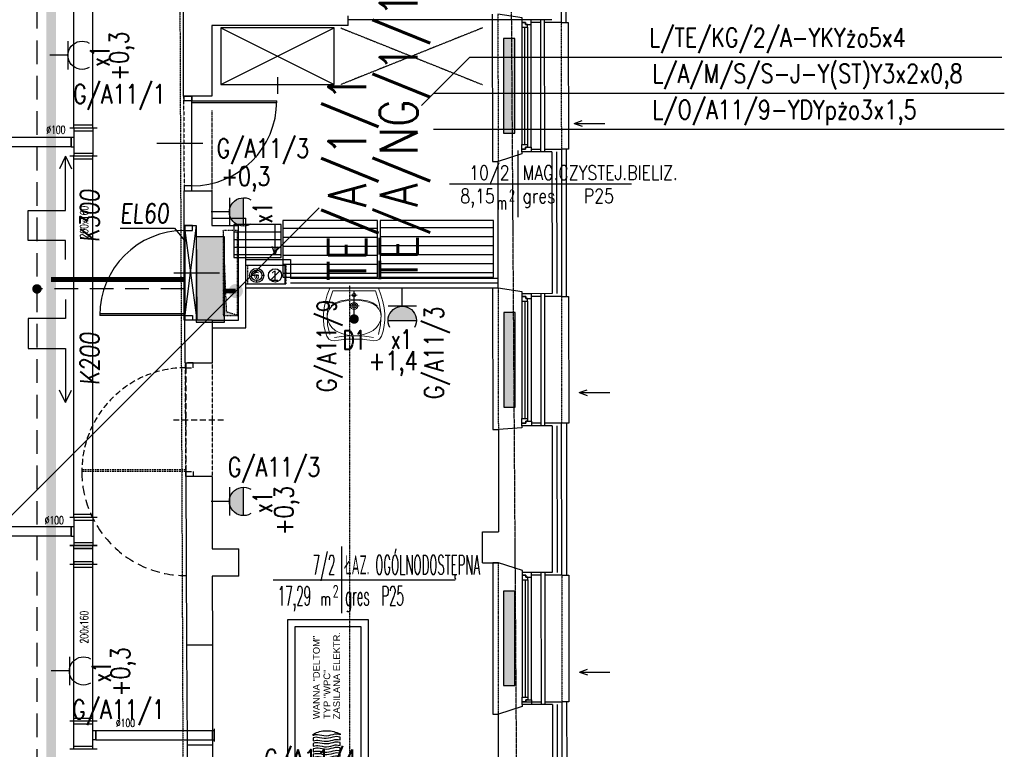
# Model space of a CAD drawing. Header units: inches. Extents: x -145354 to -97635, y 38777 to 78670.
# Tile 138 of 231: x -142164 to -141122, y 59402 to 60174. Entities that reach past the tile are written whole.
import ezdxf
from ezdxf.enums import TextEntityAlignment as Align

# ---------------------------------------------------------------- set-up
doc = ezdxf.new("R2010")
doc.units = ezdxf.units.IN
doc.header["$MEASUREMENT"] = 0
for name, pattern in [('00-inst$0$DASHDOT', [1, 0.5, -0.25, 0, -0.25]), ('CENTER', [2, 1.25, -0.25, 0.25, -0.25]), ('DASHDOT', [1, 0.5, -0.25, 0, -0.25]), ('DASHED', [0.75, 0.5, -0.25]), ('DASHED2', [0.375, 0.25, -0.125]), ('DIVIDE', [31.75, 12.7, -6.35, 0, -6.35, 0, -6.35])]:
    doc.linetypes.add(name, pattern=pattern)
doc.layers.get('0').update_dxf_attribs({"color": 101})
for name, color, linetype in [('Drz---drzwi', 5, 'Continuous'), ('E-OPIS_POM', 6, 'Continuous'), ('E35', 6, 'Continuous'), ('E50', 3, 'Continuous'), ('E50_kor', 3, 'Continuous'), ('E90_kor', 6, 'Continuous'), ('Ele-balustrada', 64, 'Continuous'), ('Ins-kan', 54, 'Continuous'), ('Ins-went', 141, 'Continuous'), ('Ins-went-opis', 141, 'Continuous'), ('Mw-wc-rury', 160, 'DASHDOT'), ('Okn---okna', 5, 'Continuous'), ('Os-osie glowne', 8, 'CENTER'), ('piony_K_nr', 240, 'Continuous'), ('Sc-cegla pelna', 32, 'Continuous'), ('Sc-gazobeton', 45, 'Continuous'), ('Sc-gk', 120, 'Continuous'), ('Sc-gk-hatch', 8, 'Continuous'), ('Sc-izolacja term-obrys', 132, 'Continuous'), ('Sc-izolacja term-styropian', 151, 'STYROPIAN-KA'), ('Sc-metal', 141, 'Continuous'), ('Sc-nad', 5, 'DASHED2'), ('Sc-nadproza kon', 5, 'DASHED2'), ('Sc-silikat', 61, 'Continuous'), ('Sch-opis', 51, 'Continuous'), ('Suf-widok', 8, 'Continuous'), ('W-idok', 9, 'Continuous'), ('W-otwor-strop', 126, 'Continuous'), ('Wyp-grzejniki', 56, 'Continuous'), ('Wyp-meble', 155, 'Continuous'), ('Wyp-sanitar', 131, 'Continuous')]:
    doc.layers.add(name, color=color, linetype=linetype)
doc.styles.add('KA wymiar', font='romans.shx', dxfattribs={"width": 0.6})
doc.styles.add('ROMANS', font='romans', dxfattribs={"width": 0.85})
doc.styles.add('tab-bud$0$ROMANS', font='romans', dxfattribs={"width": 0.7})
doc.styles.add('TYTUL2', font='ARIAL.TTF')
doc.linetypes.add('BATTING', pattern='A,0.0001,-0.1,[134,ltypeshp.shx,S=0.1,R=0,X=-0.1,Y=0],-0.2,[134,ltypeshp.shx,S=0.1,R=180,X=0.1,Y=0],-0.1', length=0.4001)
doc.linetypes.add('STYROPIAN-KA', pattern='A,0.0001,-0.1,[135,ltypeshp.shx,S=0.1,R=0,X=-0.1,Y=0],0,[135,ltypeshp.shx,S=0.1,R=180,X=0.1,Y=0],-0.1', length=0.2001)

# ---------------------------------------------------------------- blocks, each defined once
blk = doc.blocks.new('pow')
for p, q in [((0, 0.523), (0, -0.523)), ((-1.075, 0), (1.78, 0))]:
    blk.add_line(p, q)
at = {"style": 'KA wymiar', "width": 0.6}
for s, height, p in [('2', 0.18, (-0.139, -0.27)), ('m', 0.21, (-0.333, -0.401))]:
    blk.add_text(s, height=height, dxfattribs=at).set_placement(p)
at = {"style": 'KA wymiar'}
for tag, width, p in [('01', 0.7, (-0.131, 0.084)), ('000.00', 0.6, (-0.364, -0.401))]:
    blk.add_attdef(tag, text='', height=0.3, dxfattribs=dict(at, width=width)).set_placement(p, align=Align.RIGHT)
blk.add_attdef('POMIESZCZENIE', (0.071, 0.084), '', height=0.3, dxfattribs=at)
at = {"style": 'KA wymiar', "width": 0.8}
blk.add_attdef('POSADZKA', (0.071, -0.401), '', height=0.3, dxfattribs=at)
blk = doc.blocks.new('g2')
at = {"layer": 'E35'}
blk.add_line((15, 19.3), (-15, 19.3), dxfattribs=at)
blk.add_arc((0, 34.3), 15, 150, 30, dxfattribs=at)
at = {"layer": 'E50'}
blk.add_line((0, 19.3), (0, 0), dxfattribs=at)
blk = doc.blocks.new('G1')
at = {"layer": 'E35'}
blk.add_hatch(color=256, dxfattribs=at).paths.add_polyline_path([(10, 22.85), (-10, 22.85, 1)])
for p, q in [((-10, 22.85), (10, 22.85)), ((10, 12.85), (-10, 12.85))]:
    blk.add_line(p, q, dxfattribs=at)
blk.add_arc((0, 22.85), 10, 150, 30, dxfattribs=at)
at = {"layer": 'E50'}
blk.add_line((0, 12.85), (0, 0), dxfattribs=at)
blk = doc.blocks.new('_REHABILITACJA_SZAFA_45')
at = {"ltscale": 0.5}
for p, q in [((0, -60), (120, 0)), ((0, 0), (120, -60)), ((60, -52.2), (60, -69.6))]:
    blk.add_line(p, q, dxfattribs=at)
blk.add_lwpolyline([(0, -60), (120, -60), (120, 0), (0, 0)], close=True, dxfattribs=at)
blk = doc.blocks.new('_REHABILITACJA_STOLLIK1')
at = {"ltscale": 0.5}
h = blk.add_hatch(dxfattribs=at)
h.set_pattern_fill('LINE', color=256, scale=3, style=0)
h.set_pattern_definition([(0, (408087.254, 65975.66), (0, 9.525), [])])
h.paths.add_polyline_path([(0, -60), (120, -60), (120, 0), (0, 0)])
blk.add_lwpolyline([(0, -60), (120, -60), (120, 0), (0, 0)], close=True, dxfattribs=at)
blk = doc.blocks.new('SKJGDFH')
for points in [[(-225, 0), (0, 0), (0, -85), (-225, -85)], [(-197.5, -7.5), (-197.5, -77.5), (-7.5, -77.5), (-7.5, -7.5)], [(-179.7, -39.4), (-179.5, -37.3), (-178.9, -34.8), (-178.1, -32.2), (-177.3, -31.4), (-176.4, -30.6), (-175.7, -30), (-175.9, -36.1), (-177.4, -36.9), (-178.6, -38)], [(-173.9, -35.7), (-173.7, -34.9), (-173.6, -34.1), (-173.5, -33.5), (-173.5, -32.1), (-173.6, -30.7), (-174.2, -28.6), (-171.7, -26.9), (-170.9, -29.7), (-170.5, -31.4), (-170.5, -33.4), (-170.7, -34.5), (-170.9, -35.7), (-171.2, -37)], [(-169, -42.2), (-168.7, -44.4), (-168.2, -46.8), (-167.6, -49), (-167.1, -51.1), (-167, -52.6), (-167, -53.9), (-167.2, -55.3), (-164.3, -55.3), (-164.1, -53.8), (-164.1, -52.4), (-164.2, -51.1), (-164.7, -48.9), (-165.3, -46.7), (-165.8, -44.4), (-166, -42), (-165.9, -39.7), (-165.6, -37.4), (-165.2, -35.1), (-164.8, -33), (-164.8, -31), (-165.2, -29.1), (-165.8, -26.9), (-165.8, -26.9), (-165.9, -26.8), (-165.9, -26.8), (-168.9, -26.8), (-168.9, -26.8), (-168.9, -26.9), (-168.9, -26.9), (-168.2, -29.2), (-167.8, -31), (-167.8, -33.1), (-168.1, -35.2), (-168.6, -37.5), (-168.9, -39.8)], [(-163.3, -42), (-163, -44.3), (-162.5, -46.6), (-161.9, -48.8), (-161.4, -50.9), (-161.3, -52.3), (-161.3, -53.8), (-161.6, -55.3), (-158.7, -55.3), (-158.4, -53.7), (-158.3, -52.2), (-158.4, -50.8), (-158.9, -48.7), (-159.5, -46.4), (-160, -44.1), (-160.3, -41.8), (-160.2, -39.5), (-159.9, -37.2), (-159.4, -34.9), (-159.1, -32.8), (-159.1, -31), (-159.4, -29.1), (-160, -27), (-160, -26.9), (-160, -26.9), (-160.1, -26.8), (-163, -26.8), (-163, -26.9), (-163, -26.9), (-163, -26.9), (-162.4, -29), (-162.1, -31), (-162, -32.8), (-162.4, -35), (-162.8, -37.3), (-163.2, -39.6)], [(-157.5, -41.7), (-157.2, -44), (-156.7, -46.4), (-156.1, -48.6), (-155.7, -50.7), (-155.5, -52.1), (-155.6, -53.6), (-155.9, -55.3), (-152.9, -55.3), (-152.7, -53.6), (-152.6, -52), (-152.7, -50.6), (-153.2, -48.5), (-153.8, -46.3), (-154.3, -43.9), (-154.6, -41.7), (-154.5, -39.3), (-154.1, -37), (-153.7, -34.7), (-153.3, -32.5), (-153.4, -30.9), (-153.7, -29.1), (-154.2, -27), (-154.2, -27), (-154.2, -26.9), (-154.2, -26.8), (-157.2, -26.8), (-157.2, -26.9), (-157.2, -26.9), (-157.1, -27), (-156.6, -29.1), (-156.3, -30.9), (-156.3, -32.6), (-156.7, -34.8), (-157.1, -37.1), (-157.4, -39.4)], [(-151.8, -41.5), (-151.5, -43.8), (-151, -46.2), (-150.4, -48.4), (-149.9, -50.5), (-149.8, -51.9), (-149.9, -53.5), (-150.2, -55.3), (-147.2, -55.3), (-147, -53.5), (-146.9, -51.9), (-147, -50.4), (-147.5, -48.3), (-148.1, -46.1), (-148.6, -43.7), (-148.8, -41.4), (-148.7, -39.1), (-148.4, -36.7), (-148, -34.4), (-147.6, -32.3), (-147.6, -30.7), (-147.9, -28.9), (-148.4, -26.9), (-148.4, -26.9), (-148.4, -26.8), (-148.4, -26.8), (-151.4, -26.8), (-151.4, -26.8), (-151.4, -26.9), (-151.4, -26.9), (-150.9, -28.9), (-150.6, -30.8), (-150.6, -32.4), (-150.9, -34.6), (-151.3, -36.8), (-151.7, -39.2)], [(-146, -41.3), (-145.8, -43.6), (-145.3, -45.9), (-144.7, -48.2), (-144.2, -50.3), (-144.1, -51.8), (-144.2, -53.5), (-144.5, -55.3), (-141.6, -55.3), (-141.3, -53.4), (-141.1, -51.7), (-141.2, -50.2), (-141.7, -48.1), (-142.3, -45.9), (-142.8, -43.5), (-143.1, -41.2), (-143, -38.9), (-142.7, -36.5), (-142.2, -34.2), (-141.9, -32.1), (-141.9, -30.6), (-142.1, -28.8), (-142.6, -27), (-142.6, -26.9), (-142.6, -26.9), (-142.6, -26.8), (-145.6, -26.8), (-145.6, -26.9), (-145.6, -26.9), (-145.6, -26.9), (-145.1, -28.8), (-144.8, -30.6), (-144.8, -32.3), (-145.2, -34.4), (-145.6, -36.7), (-145.9, -39)], [(-140.3, -41.1), (-140, -43.4), (-139.5, -45.7), (-138.9, -48), (-138.5, -50.1), (-138.3, -51.7), (-138.4, -53.4), (-138.7, -55.3), (-135.7, -55.3), (-135.5, -53.4), (-135.4, -51.6), (-135.5, -50), (-136, -47.9), (-136.6, -45.6), (-137.1, -43.3), (-137.4, -41), (-137.3, -38.7), (-136.9, -36.3), (-136.5, -34.1), (-136.1, -31.9), (-136.1, -30.4), (-136.4, -28.8), (-136.8, -27), (-136.8, -27), (-136.8, -26.9), (-136.9, -26.8), (-139.9, -26.8), (-139.8, -26.9), (-139.8, -26.9), (-139.8, -27), (-139.4, -28.8), (-139.1, -30.5), (-139.1, -32), (-139.4, -34.1), (-139.9, -36.4), (-140.2, -38.8)], [(-134.6, -40.9), (-134.3, -43.2), (-133.8, -45.5), (-133.2, -47.8), (-132.7, -49.9), (-132.6, -51.5), (-132.8, -53.3), (-133.1, -55.3), (-130.2, -55.3), (-129.8, -53.3), (-129.6, -51.5), (-129.8, -49.8), (-130.3, -47.7), (-130.9, -45.4), (-131.4, -43.1), (-131.6, -40.8), (-131.5, -38.5), (-131.2, -36.1), (-130.7, -33.8), (-130.4, -31.7), (-130.4, -30.2), (-130.6, -28.6), (-131, -26.9), (-131, -26.9), (-131, -26.8), (-131, -26.8), (-134.1, -26.8), (-134.1, -26.8), (-134.1, -26.9), (-134.1, -26.9), (-133.6, -28.6), (-133.4, -30.3), (-133.4, -31.8), (-133.7, -33.9), (-134.1, -36.2), (-134.5, -38.6)], [(-128.8, -40.7), (-128.6, -43), (-128.1, -45.3), (-127.5, -47.6), (-127, -49.7), (-126.8, -51.4), (-127, -53.3), (-127.4, -55.3), (-124.5, -55.3), (-124.1, -53.3), (-123.9, -51.4), (-124, -49.6), (-124.5, -47.5), (-125.1, -45.2), (-125.6, -42.9), (-125.9, -40.6), (-125.8, -38.3), (-125.4, -35.9), (-125, -33.6), (-124.7, -31.5), (-124.6, -30), (-124.8, -28.5), (-125.3, -27), (-125.3, -26.9), (-125.3, -26.9), (-125.3, -26.8), (-128.2, -26.8), (-128.2, -26.9), (-128.2, -26.9), (-128.2, -26.9), (-127.8, -28.6), (-127.6, -30.1), (-127.6, -31.6), (-127.9, -33.7), (-128.4, -36), (-128.7, -38.4)], [(-121.2, -26.8), (-121.1, -26.9), (-121.1, -27), (-121.1, -27), (-120.3, -28.7), (-119.6, -30.3), (-119.1, -31.9), (-118.6, -33.6), (-118.2, -35.2), (-117.9, -36.9), (-117.7, -38.5), (-117.6, -40.2), (-117.6, -41.9), (-117.7, -43.5), (-117.9, -45.2), (-118.2, -46.9), (-118.5, -48.6), (-119, -50.2), (-119.5, -51.9), (-120.2, -53.6), (-120.9, -55.3), (-121.8, -55.3), (-121.4, -53.2), (-121.2, -51.3), (-121.3, -49.5), (-121.8, -47.4), (-122.4, -45.1), (-122.9, -42.8), (-123.2, -40.5), (-123.1, -38.2), (-122.7, -35.8), (-122.3, -33.5), (-122, -31.4), (-121.9, -30), (-122.1, -28.5), (-122.5, -27), (-122.5, -27), (-122.5, -26.9), (-122.5, -26.8)], [(-170.3, -42.5), (-170.9, -44.7), (-172.3, -46.1), (-174.2, -46.6), (-176.5, -46.1), (-178, -44.6), (-178.5, -42.5), (-177.9, -40.4), (-176.4, -39), (-174.2, -38.5), (-172.3, -39), (-170.9, -40.5)], [(-176.9, -42.6), (-176.6, -41.3), (-175.7, -40.4), (-174.4, -40), (-173.1, -40.4), (-172.1, -41.3), (-171.8, -42.6), (-172.1, -43.9), (-173.1, -44.9), (-174.4, -45.3), (-175.7, -44.9), (-176.6, -43.9)], [(-179.4, -45.9), (-179.1, -48), (-178.3, -50.5), (-177.3, -53), (-176.5, -53.8), (-175.6, -54.4), (-174.8, -55), (-175.5, -49), (-177, -48.3), (-178.3, -47.2)], [(-173.4, -49.1), (-173.2, -50), (-173, -50.8), (-172.9, -51.4), (-172.7, -52.5), (-172.7, -53.7), (-173, -55.3), (-170, -55.3), (-169.8, -53.9), (-169.7, -52.8), (-169.9, -51.2), (-170.1, -50.1), (-170.4, -49), (-170.8, -47.8)]]:
    blk.add_lwpolyline(points, close=True)
blk = doc.blocks.new('_0630_UMYWALKA_NIEPEŁNOSPRAWNY')
at = {"lineweight": 0}
for points in [[(0, -54), (4.6, -54), (9.4, -54.3), (13.6, -54.7), (16.5, -55.3), (20.4, -56), (24, -55.6), (26.9, -54), (28.9, -51.1), (30.7, -45.5), (31.9, -39.7), (32.5, -33.6), (32.4, -27.4), (31.7, -20.9), (30.3, -14.2), (28.4, -7.2), (25.8, 0), (0, 0), (-25.8, 0), (-28.4, -7.2), (-30.3, -14.2), (-31.7, -20.9), (-32.4, -27.4), (-32.5, -33.6), (-31.9, -39.7), (-30.7, -45.5), (-28.9, -51.1), (-26.9, -54), (-24, -55.6), (-20.4, -56), (-16.5, -55.3), (-13.6, -54.7), (-9.4, -54.3), (-4.6, -54), (0, -54)], [(0, -5.7), (0.7, -5.9), (1.2, -6.2), (1.6, -6.8), (1.8, -7.5), (1.6, -8.2), (1.2, -8.7), (0.7, -9.1), (0, -9.2), (-0.7, -9.1), (-1.2, -8.7), (-1.6, -8.2), (-1.8, -7.5), (-1.6, -6.8), (-1.2, -6.2), (-0.7, -5.9), (0, -5.7)], [(0, -15.3), (1.5, -15.6), (2.7, -16.4), (3.5, -17.6), (3.8, -19), (3.5, -20.5), (2.7, -21.7), (1.5, -22.5), (0, -22.8), (-1.5, -22.5), (-2.7, -21.7), (-3.5, -20.5), (-3.8, -19), (-3.5, -17.6), (-2.7, -16.4), (-1.5, -15.6), (0, -15.3)], [(0, -16.7), (0.9, -16.9), (1.6, -17.4), (2.1, -18.1), (2.3, -19), (2.1, -19.9), (1.6, -20.6), (0.9, -21.1), (0, -21.3), (-0.9, -21.1), (-1.6, -20.6), (-2.1, -19.9), (-2.3, -19), (-2.1, -18.1), (-1.6, -17.4), (-0.9, -16.9), (0, -16.7)]]:
    blk.add_lwpolyline(points, close=True, dxfattribs=at)
for points in [[(25.7, -49.3), (28.1, -39), (28.5, -27.7), (26.6, -15.6), (22.5, -2.8), (0, -2.8), (-22.5, -2.8), (-26.6, -15.6), (-28.5, -27.7), (-28.1, -39), (-25.7, -49.3)], [(-3.3, -7.5), (3.3, -7.5)], [(0, -10.7), (0, -4.2)], [(-28.4, -30.1), (-27.9, -25.8), (-26.2, -22.2), (-23.5, -19.3), (-20, -16.9), (-15.8, -15.2), (-10.9, -14), (-5.6, -13.3), (0.1, -13), (5.7, -13.3), (11.1, -14), (15.9, -15.2), (20.1, -16.9), (23.6, -19.3), (26.3, -22.2), (28, -25.8), (28.6, -30.1)], [(-24.3, -18.7), (-19.8, -15.7), (-14, -13.6), (-7.3, -12.4), (0.1, -12), (7.4, -12.4), (14.1, -13.6), (19.9, -15.7), (24.4, -18.7)], [(5.3, -19), (-5.3, -19)], [(0, -24.3), (0, -13.8)], [(-28.4, -30.1), (-27.9, -34.4), (-26.2, -38.3), (-23.5, -41.8), (-20, -44.8), (-15.8, -47.2), (-11, -49), (-5.7, -50.2), (0, -50.6), (5.7, -50.2), (11, -49), (15.8, -47.2), (20.1, -44.8), (23.6, -41.8), (26.3, -38.3), (28, -34.4), (28.6, -30.1)], [(20.6, -52.5), (15.9, -51.6), (10.9, -51.1), (5.5, -50.7), (0, -50.5), (-5.5, -50.7), (-10.8, -51.1), (-15.9, -51.6), (-20.6, -52.5)]]:
    blk.add_lwpolyline(points, dxfattribs=at)
at = {"lineweight": 0, "const_width": 0.282}
for points in [[(-0.1, -20.4), (-0.1, -20.4)], [(-0.1, -21.4), (-0.1, -21.4)]]:
    blk.add_lwpolyline(points, dxfattribs=at)
blk = doc.blocks.new('_DRZWI_W120')
at = {"ltscale": 25}
for p, q in [((44517.4, 20745.1), (44517.4, 20635.1)), ((44504.4, 20690.1), (44558.4, 20690.1))]:
    blk.add_line(p, q, dxfattribs=at)
at = {"ltscale": 7}
for p, q in [((44517.4, 20637.1), (44407.4, 20637.1)), ((44517.4, 20635.1), (44407.4, 20635.1))]:
    blk.add_line(p, q, dxfattribs=at)
at = {"ltscale": 25}
for points in [[(44525.4, 20750.1), (44517.4, 20750.1), (44517.4, 20745.1), (44525.4, 20745.1)], [(44525.4, 20630.1), (44517.4, 20630.1), (44517.4, 20635.1), (44525.4, 20635.1)]]:
    blk.add_lwpolyline(points, close=True, dxfattribs=at)
blk.add_arc((44517.4, 20635.1), 110, 90, 180, dxfattribs=at)
at = {"linetype": 'DASHED', "ltscale": 20}
blk.add_arc((44517.4, 20635.1), 110, 180, 270, dxfattribs=at)
blk = doc.blocks.new('_0630_DRZWI_90')
at = {"ltscale": 7}
for p, q in [((5, 8), (5, 98)), ((6.8, 8), (6.8, 98))]:
    blk.add_line(p, q, dxfattribs=at)
at = {"ltscale": 25}
for p, q in [((50, 19.7), (50, -28.9)), ((5, 8), (0, 8)), ((0, 8), (5, 8)), ((0, 0), (0, 8)), ((5, 0), (0, 0)), ((5, 0), (0, 0)), ((95, 8), (5, 8)), ((5, 8), (5, 0)), ((95, 8), (95, 0)), ((100, 8), (95, 8)), ((95, 0), (100, 0)), ((95, 0), (100, 0)), ((100, 0), (100, 8))]:
    blk.add_line(p, q, dxfattribs=at)
at = {"ltscale": 7}
blk.add_arc((5, 8), 90, 0, 90, dxfattribs=at)
blk = doc.blocks.new('ramiak140')
at = {"layer": 'Okn---okna'}
for p, q in [((-10, 135), (-10, 5)), ((-6, 8), (-6, 132)), ((-3, 8), (-3, 132)), ((0, 8), (0, 132))]:
    blk.add_line(p, q, dxfattribs=at)
for points in [[(-10, 135), (-10, 140), (0, 140), (0, 137), (-4, 137), (-4, 135)], [(-6, 132), (-6, 135), (-4, 135), (-4, 137), (0, 137), (0, 135), (0, 132)], [(-10, 5), (-10, 0), (0, 0), (0, 3), (-4, 3), (-4, 5)], [(-6, 8), (-6, 5), (-4, 5), (-4, 3), (0, 3), (0, 5), (0, 8)]]:
    blk.add_lwpolyline(points, close=True, dxfattribs=at)
blk = doc.blocks.new('0630_STRZAŁKA')
at = {"ltscale": 0.5}
for points in [[(0, 0), (-3, -8.6)], [(0, 0), (0, -32.4)], [(0, 0), (3, -8.6)]]:
    blk.add_lwpolyline(points, dxfattribs=at)
blk = doc.blocks.new('_gslkflhklgj')
at = {"linetype": '00-inst$0$DASHDOT', "ltscale": 5}
for p, q in [((7.5, 0), (-7.5, 0)), ((0, -7.5), (0, 7.5))]:
    blk.add_line(p, q, dxfattribs=at)
for radius in [7.5, 5.5]:
    blk.add_circle((0, 0), radius)
blk = doc.blocks.new('rura went')
at = {"layer": 'Ins-went'}
blk.add_circle((75787.8, -38957.3), 7, dxfattribs=at)
at = {"layer": 'Sc-metal'}
blk.add_line((75792.8, -38952.4), (75782.9, -38962.3), dxfattribs=at)
blk = doc.blocks.new('grzejnik_100')
at = {"layer": 'Wyp-grzejniki'}
h = blk.add_hatch(dxfattribs=at)
h.set_pattern_fill('DOTS', color=256, scale=0.5, style=0)
h.set_pattern_definition([(0, (-77492.90915, 37823.9399), (0.396875, 0.79375), [0, -0.79375])])
h.paths.add_polyline_path([(0, -100), (12, -100), (12, 0), (0, 0)])
blk.add_lwpolyline([(12, 0), (0, 0), (0, -100), (12, -100)], close=True, dxfattribs=at)

msp = doc.modelspace()

# ---------------------------------------------------------------- hatches: boundary and pattern name
at = {"layer": 'E50'}
msp.add_hatch(color=256, dxfattribs=at).paths.add_polyline_path([(-141947.41, 59944.5), (-141977.41, 59944.5), (-141977.41, 59854.5), (-141947.41, 59854.5)])
at = {"layer": 'W-otwor-strop', "linetype": 'DASHED2', "ltscale": 0.3}
msp.add_hatch(color=256, dxfattribs=at).paths.add_polyline_path([(-141948.75, 59951.5), (-141948.75, 59861.5), (-141933.75, 59861.5), (-141945.21, 59865.04)])
at = {"layer": 'Wyp-meble'}
h = msp.add_hatch(dxfattribs=at)
h.set_pattern_fill('LINE', color=256, scale=3, angle=180, style=0)
h.set_pattern_definition([(180, (-549872.782, -6073.622), (-1e-15, -9.525), [])])
h.paths.add_polyline_path([(-141885.53, 59962.04), (-141885.53, 59902.04), (-141785.53, 59902.04), (-141785.53, 59962.04)])

# ---------------------------------------------------------------- linework, layer by layer
at = {"layer": 'E35'}
for p, q in [((-141739.03, 60083.73), (-141688.12, 60134.64)), ((-141124.43, 60134.64), (-141688.12, 60134.64)), ((-141121.93, 60096.53), (-141726.23, 60096.53)), ((-141121.93, 60058.42), (-141726.23, 60058.42)), ((-141974.64, 59848.12), (-141847.29, 59975.47)), ((-141990.11, 59956.5), (-141976.86, 59856.5)), ((-141977.49, 59956.5), (-141990.02, 59856.5)), ((-141810.25, 59857.66), (-141810.25, 59887.66)), ((-141974.64, 59848.12), (-142829.86, 58992.9))]:
    msp.add_line(p, q, dxfattribs=at)
msp.add_lwpolyline([(-141990.11, 59956.5), (-141977.49, 59956.5), (-141976.86, 59856.5), (-141990.02, 59856.5)], close=True, dxfattribs=at)
at = {"layer": 'E35', "const_width": 5}
msp.add_lwpolyline([(-141810.25, 59860.16, 1), (-141810.25, 59855.16, 1)], format="xyb", close=True, dxfattribs=at)
at = {"layer": 'E50', "const_width": 10}
msp.add_lwpolyline([(-142130.98, 61300), (-142130.98, 58640)], dxfattribs=at)
at = {"layer": 'E50'}
msp.add_lwpolyline([(-141977.41, 59944.5), (-141977.41, 59854.5), (-141947.41, 59854.5), (-141947.41, 59944.5)], close=True, dxfattribs=at)
at = {"layer": 'E50', "linetype": 'Continuous', "const_width": 5}
msp.add_lwpolyline([(-141935.51, 59887.25), (-141948.75, 59887.25)], dxfattribs=at)
at = {"layer": 'E50_kor', "linetype": 'DASHED2', "ltscale": 100}
for p, q in [((-142145.98, 61315), (-142145.98, 58640)), ((-141989.96, 59889.5), (-142145.98, 59889.5))]:
    msp.add_line(p, q, dxfattribs=at)
at = {"layer": 'E50_kor'}
for points, const_width in [([(-142148.48, 59889.5, 1), (-142143.48, 59889.5, 1)], 5), ([(-141939.26, 59887.25, 1), (-141931.76, 59887.25, 1)], 7.5)]:
    msp.add_lwpolyline(points, format="xyb", close=True, dxfattribs=dict(at, const_width=const_width))
at = {"layer": 'E50_kor', "const_width": 5}
msp.add_lwpolyline([(-141989.96, 59899.5), (-142130.98, 59899.5)], dxfattribs=at)
at = {"layer": 'E90_kor', "ltscale": 15}
for p, q in [((-142115.82, 60029.88), (-142122.06, 60016.71)), ((-142115.82, 60029.88), (-142109.58, 60016.71)), ((-142057.74, 59953.78), (-142000.25, 59953.78)), ((-142000.25, 59953.78), (-141990.02, 59941.04)), ((-142115.82, 59769.13), (-142122.06, 59782.29)), ((-142115.82, 59769.13), (-142109.58, 59782.29))]:
    msp.add_line(p, q, dxfattribs=at)
for points in [[(-142115.82, 59920.53), (-142115.82, 59940.86), (-142155.23, 59940.86), (-142155.23, 59972.47), (-142115.82, 59972.47), (-142115.82, 60029.88)], [(-142115.82, 59878.47), (-142115.82, 59858.14), (-142155.23, 59858.14), (-142155.23, 59826.53), (-142115.82, 59826.53), (-142115.82, 59769.13)]]:
    msp.add_lwpolyline(points, dxfattribs=at)
at = {"layer": 'Ele-balustrada'}
for p, q in [((-141612.98, 60174.47), (-141612.85, 60034.47)), ((-141608.98, 60174.48), (-141608.85, 60034.48)), ((-141612.7, 59884.51), (-141612.57, 59744.51)), ((-141608.7, 59884.51), (-141608.57, 59744.51)), ((-141612.42, 59589.49), (-141612.28, 59449.49)), ((-141608.42, 59589.49), (-141608.28, 59449.49))]:
    msp.add_line(p, q, dxfattribs=at)
at = {"layer": 'Ins-went'}
for p, q in [((-142106.82, 60059.94), (-142106.82, 60484.8)), ((-142086.82, 60059.94), (-142086.82, 60484.8)), ((-142111.32, 60059.94), (-142082.32, 60059.94)), ((-142086.82, 60062.94), (-142106.82, 60062.94)), ((-142106.82, 60059.94), (-142106.82, 60029.94)), ((-142086.82, 60059.94), (-142086.82, 60029.94)), ((-142109.82, 60049.94), (-142249.32, 60049.94)), ((-142109.82, 60039.94), (-142109.82, 60049.94)), ((-142106.82, 60049.94), (-142109.82, 60049.94)), ((-142109.82, 60049.94), (-142109.82, 60039.94)), ((-142106.82, 60056.94), (-142086.82, 60056.94)), ((-142109.82, 60039.94), (-142249.32, 60039.94)), ((-142109.82, 60039.94), (-142106.82, 60039.94)), ((-142082.32, 60029.94), (-142111.32, 60029.94)), ((-142086.82, 60032.94), (-142106.82, 60032.94)), ((-142106.82, 59647.79), (-142106.82, 60030.99)), ((-142086.82, 59647.79), (-142086.82, 60030.99)), ((-142086.82, 60026.94), (-142106.82, 60026.94)), ((-142111.32, 59647.79), (-142082.32, 59647.79)), ((-142086.82, 59650.79), (-142106.82, 59650.79)), ((-142106.82, 59647.79), (-142106.82, 59617.79)), ((-142106.82, 59644.79), (-142086.82, 59644.79)), ((-142086.82, 59647.79), (-142086.82, 59617.79)), ((-142109.82, 59637.79), (-142249.32, 59637.79)), ((-142109.82, 59627.79), (-142109.82, 59637.79)), ((-142106.82, 59637.79), (-142109.82, 59637.79)), ((-142109.82, 59637.79), (-142109.82, 59627.79)), ((-142109.82, 59627.79), (-142249.32, 59627.79)), ((-142109.82, 59627.79), (-142106.82, 59627.79)), ((-142082.32, 59617.79), (-142111.32, 59617.79)), ((-142111.32, 59617.79), (-142082.32, 59617.79)), ((-142086.82, 59620.79), (-142106.82, 59620.79)), ((-142106.82, 59432.22), (-142106.82, 59617.79)), ((-142106.82, 59614.79), (-142106.82, 59617.79)), ((-142086.82, 59614.79), (-142106.82, 59614.79)), ((-142106.82, 59614.79), (-142086.82, 59614.79)), ((-142106.82, 59600.79), (-142106.82, 59614.79)), ((-142086.82, 59432.22), (-142086.82, 59617.79)), ((-142086.82, 59614.79), (-142086.82, 59617.79)), ((-142086.82, 59600.79), (-142086.82, 59614.79)), ((-142082.32, 59597.79), (-142111.32, 59597.79)), ((-142086.82, 59600.79), (-142106.82, 59600.79)), ((-142106.82, 59600.79), (-142106.82, 59597.79)), ((-142106.82, 59437.49), (-142106.82, 59599.39)), ((-142086.82, 59594.79), (-142106.82, 59594.79)), ((-142086.82, 59600.79), (-142086.82, 59597.79)), ((-142086.82, 59437.49), (-142086.82, 59599.39)), ((-142106.82, 59402.22), (-142106.82, 59437.49)), ((-142106.82, 59435.22), (-142086.82, 59435.22)), ((-142086.82, 59402.22), (-142086.82, 59437.49)), ((-142111.32, 59432.22), (-142082.32, 59432.22)), ((-142106.82, 59429.22), (-142086.82, 59429.22)), ((-142086.82, 59422.22), (-142083.82, 59422.22)), ((-142083.82, 59422.22), (-142083.82, 59412.22)), ((-142083.82, 59412.22), (-142083.82, 59422.22)), ((-142083.82, 59422.22), (-141960.22, 59422.22)), ((-141960.22, 59422.22), (-141960.22, 59412.22)), ((-141960.22, 59412.22), (-141960.22, 59422.22)), ((-141960.22, 59422.22), (-141958.22, 59422.22)), ((-141958.22, 59423.97), (-141958.22, 59410.47)), ((-142086.82, 59405.22), (-142106.82, 59405.22)), ((-142083.82, 59412.22), (-142086.82, 59412.22)), ((-142083.82, 59412.22), (-141960.22, 59412.22)), ((-141960.22, 59412.22), (-141958.22, 59412.22)), ((-142082.32, 59402.22), (-142111.32, 59402.22))]:
    msp.add_line(p, q, dxfattribs=at)
at = {"layer": 'Mw-wc-rury', "ltscale": 0.8}
msp.add_line((-141814.79, 59329.05), (-141814.79, 59893.11), dxfattribs=at)
at = {"layer": 'Os-osie glowne'}
msp.add_line((-141628.55, 57943.12), (-141656.35, 62104.61), dxfattribs=at)
at = {"layer": 'Sc-cegla pelna'}
for p, q in [((-141990.76, 60093.5), (-141990.76, 60182.5)), ((-141816.65, 60168.5), (-141960.96, 60168.5)), ((-141960.96, 60168.5), (-141960.93, 60093.5)), ((-141960.93, 60093.5), (-141990.76, 60093.5)), ((-141600.85, 60034.49), (-141600.7, 59884.52)), ((-141657.71, 59890.46), (-141657.83, 60024.43)), ((-141990.02, 59956.5), (-141990.22, 59993.5)), ((-141990.22, 59993.5), (-141960.79, 59993.5)), ((-141960.79, 59993.5), (-141960.76, 59956.5)), ((-141960.67, 59856.5), (-141989.49, 59856.5)), ((-141989.24, 59811.09), (-141989.48, 59856.5)), ((-141960.67, 59856.5), (-141960.63, 59811.09)), ((-141960.63, 59811.09), (-141989.24, 59811.09)), ((-141657.56, 59740.57), (-141657.46, 59632.5)), ((-141600.57, 59744.52), (-141600.42, 59589.5)), ((-141960.51, 59691.09), (-141988.53, 59691.09)), ((-141674.44, 59599.5), (-141674.44, 59632.5)), ((-141674.44, 59632.5), (-141657.46, 59632.5)), ((-141932.42, 59585.5), (-141932.42, 59614.5)), ((-141674.44, 59599.5), (-141657.43, 59599.5)), ((-141632.09, 59591.47), (-141657.43, 59599.5)), ((-141632.09, 59589.47), (-141632.09, 59591.47)), ((-141600.42, 59589.5), (-141632.09, 59589.47)), ((-141960.33, 59512.5), (-141987.55, 59512.5)), ((-141600.28, 59449.5), (-141600.12, 59285.56)), ((-141960.23, 59406.5), (-141987.01, 59406.5))]:
    msp.add_line(p, q, dxfattribs=at)
for points in [[(-141816.65, 60168.5), (-141816.65, 60178.5)], [(-141600.98, 60174.49), (-141632.49, 60174.46), (-141632.5, 60176.46), (-141657.99, 60180.43)], [(-141600.85, 60034.49), (-141632.69, 60034.46), (-141632.69, 60032.46), (-141657.83, 60024.43)], [(-141600.7, 59884.52), (-141632.21, 59884.49), (-141632.21, 59886.49), (-141657.71, 59890.46)], [(-141600.57, 59744.52), (-141632.57, 59744.49), (-141632.57, 59742.49), (-141657.56, 59740.57)], [(-141988.53, 59691.09), (-141987.55, 59512.5)], [(-141960.51, 59691.09), (-141960.43, 59614.5), (-141932.42, 59614.5)], [(-141932.42, 59585.5), (-141960.41, 59585.5), (-141960.33, 59512.5)], [(-141600.28, 59449.5), (-141632.29, 59449.47), (-141632.29, 59447.47), (-141657.27, 59439.55)], [(-141960.24, 59406.5), (-141960.15, 59314.5), (-141656.96, 59314.5), (-141657.27, 59439.55)], [(-141987.01, 59406.5), (-141985.95, 59214.32), (-141960.05, 59214.32), (-141960.13, 59291.5), (-141657.13, 59291.5), (-141631.64, 59287.53), (-141631.64, 59285.53), (-141600.12, 59285.56)]]:
    msp.add_lwpolyline(points, dxfattribs=at)
at = {"layer": 'Sc-gazobeton'}
msp.add_line((-141960.33, 59512.5), (-141960.23, 59406.5), dxfattribs=at)
msp.add_lwpolyline([(-141987.55, 59512.5), (-141987.01, 59406.5)], dxfattribs=at)
at = {"layer": 'Sc-gk'}
for p, q in [((-141632.49, 60174.46), (-141816.65, 60174.46)), ((-141924.75, 59920.5), (-141877.71, 59920.5)), ((-141924.75, 59914.5), (-141883.71, 59914.5)), ((-141924.75, 59914.5), (-141915.71, 59914.5)), ((-141883.71, 59914.5), (-141883.71, 59894.46)), ((-141883.71, 59914.5), (-141883.71, 59894.46)), ((-141877.71, 59920.5), (-141877.71, 59900.46)), ((-141883.71, 59894.46), (-141924.75, 59894.46)), ((-141657.71, 59900.46), (-141877.71, 59900.46)), ((-141657.71, 59890.46), (-141924.75, 59890.46))]:
    msp.add_line(p, q, dxfattribs=at)
at = {"layer": 'Sc-gk-hatch', "linetype": 'BATTING', "ltscale": 0.22}
msp.add_line((-141657.71, 59895.46), (-141877.71, 59895.46), dxfattribs=at)
at = {"layer": 'Sc-izolacja term-obrys'}
for p, q in [((-141612.41, 59586.49), (-141622.29, 59586.48)), ((-141590.41, 59586.51), (-141608.41, 59586.49))]:
    msp.add_line(p, q, dxfattribs=at)
for points in [[(-141609.2, 60394.4), (-141591.2, 60394.38), (-141590.98, 60171.5), (-141608.98, 60171.48)], [(-141612.98, 60171.47), (-141622.69, 60171.47)], [(-141622.69, 60037.47), (-141612.85, 60037.47)], [(-141608.85, 60037.48), (-141590.85, 60037.5), (-141590.7, 59881.53), (-141608.7, 59881.51)], [(-141612.7, 59881.51), (-141622.57, 59881.5)], [(-141612.57, 59747.51), (-141622.57, 59747.5)], [(-141590.41, 59586.51), (-141590.57, 59747.53), (-141608.57, 59747.51)], [(-141632.28, 59452.47), (-141612.28, 59452.49)], [(-141608.28, 59452.49), (-141590.28, 59452.51), (-141590.12, 59282.57), (-141608.12, 59282.55)]]:
    msp.add_lwpolyline(points, dxfattribs=at)
at = {"layer": 'Sc-izolacja term-styropian', "linetype": 'BATTING', "ltscale": 0.25}
for p, q in [((-141595.85, 60034.49), (-141595.7, 59884.52)), ((-141595.57, 59744.52), (-141595.42, 59589.51)), ((-141595.28, 59449.51), (-141595.12, 59285.56))]:
    msp.add_line(p, q, dxfattribs=at)
at = {"layer": 'Sc-nad'}
msp.add_line((-141990.76, 60093.5), (-141990.22, 59993.5), dxfattribs=at)
at = {"layer": 'Sc-nad', "ltscale": 4}
msp.add_line((-141960.92, 60078.5), (-141960.79, 59978.5), dxfattribs=at)
at = {"layer": 'Sc-nad'}
for points in [[(-141989.24, 59811.09), (-141988.53, 59691.09)], [(-141960.63, 59811.09), (-141960.61, 59691.09)]]:
    msp.add_lwpolyline(points, dxfattribs=at)
at = {"layer": 'Sc-nadproza kon', "linetype": 'DASHDOT', "ltscale": 0.5}
for p, q in [((-141657.99, 60180.43), (-141657.83, 60024.43)), ((-141590.98, 60171.5), (-141590.85, 60037.5)), ((-141657.71, 59890.46), (-141657.56, 59740.57)), ((-141590.7, 59881.53), (-141590.57, 59747.53)), ((-141657.27, 59439.55), (-141657.43, 59599.5)), ((-141590.41, 59586.51), (-141590.28, 59452.51))]:
    msp.add_line(p, q, dxfattribs=at)
at = {"layer": 'Sc-silikat'}
for p, q in [((-141960.76, 59964.5), (-141924.75, 59964.5)), ((-141960.76, 59956.5), (-141932.75, 59956.5)), ((-141932.75, 59856.5), (-141932.75, 59956.5)), ((-141924.75, 59848.5), (-141924.75, 59964.5)), ((-141960.69, 59856.5), (-141932.75, 59856.5)), ((-141960.69, 59848.5), (-141924.75, 59848.5))]:
    msp.add_line(p, q, dxfattribs=at)
at = {"layer": 'Suf-widok', "linetype": 'DIVIDE', "ltscale": 0.02}
msp.add_lwpolyline([(-142188.15, 61158.54), (-141998.53, 61158.54), (-141988.47, 58631.43), (-142174.44, 58632.13)], dxfattribs=at)
at = {"layer": 'W-idok'}
for p, q in [((-141586.2, 60394.38), (-141585.98, 60171.5)), ((-141663.96, 60180.43), (-141663.81, 60024.43)), ((-141585.85, 60037.5), (-141585.7, 59881.53)), ((-141663.83, 60024.43), (-141657.83, 60024.43)), ((-141663.69, 59890.46), (-141663.56, 59740.56)), ((-141657.71, 59890.46), (-141663.69, 59890.46)), ((-141585.57, 59747.53), (-141585.41, 59586.52)), ((-141663.56, 59740.56), (-141657.56, 59740.57)), ((-141663.41, 59599.5), (-141663.27, 59439.55)), ((-141657.43, 59599.5), (-141663.41, 59599.5)), ((-141585.28, 59452.52), (-141585.12, 59282.57)), ((-141663.27, 59439.55), (-141657.27, 59439.55))]:
    msp.add_line(p, q, dxfattribs=at)
for points in [[(-141590.98, 60171.5), (-141583.48, 60171.5)], [(-141583.48, 60171.5), (-141583.35, 60037.5), (-141590.85, 60037.5)], [(-141590.7, 59881.53), (-141583.2, 59881.53)], [(-141583.2, 59881.53), (-141583.07, 59747.53), (-141590.57, 59747.53)], [(-141590.41, 59586.51), (-141582.91, 59586.52)], [(-141582.91, 59586.52), (-141582.78, 59452.52), (-141590.28, 59452.51)]]:
    msp.add_lwpolyline(points, dxfattribs=at)
at = {"layer": 'W-otwor-strop', "linetype": 'DASHED2', "ltscale": 0.3}
for points in [[(-141933.75, 59861.5), (-141933.75, 59951.5), (-141948.75, 59951.5), (-141948.75, 59861.5)], [(-141922.61, 59894.5), (-141922.61, 59914.5), (-141882.61, 59914.5), (-141882.61, 59894.5)]]:
    msp.add_lwpolyline(points, close=True, dxfattribs=at)
msp.add_lwpolyline([(-141933.75, 59861.5), (-141945.21, 59865.04), (-141948.75, 59951.5)], dxfattribs=at)
at = {"layer": 'Wyp-meble', "linetype": 'DASHED'}
for p, q in [((-141824.46, 60165.76), (-141674.46, 60105.76)), ((-141674.46, 60165.76), (-141824.46, 60105.76))]:
    msp.add_line(p, q, dxfattribs=at)
at = {"layer": 'Wyp-meble'}
for p, q in [((-141785.53, 59962.04), (-141885.53, 59962.04)), ((-141885.53, 59962.04), (-141885.53, 59902.04)), ((-141785.53, 59902.04), (-141785.53, 59962.04)), ((-141937.53, 59949.86), (-141887.53, 59949.86)), ((-141937.53, 59941.86), (-141887.53, 59941.86)), ((-141937.53, 59933.86), (-141887.53, 59933.86)), ((-141937.53, 59925.86), (-141887.53, 59925.86)), ((-141885.53, 59902.04), (-141785.53, 59902.04))]:
    msp.add_line(p, q, dxfattribs=at)
msp.add_lwpolyline([(-141937.53, 59922.86), (-141887.53, 59922.86), (-141887.53, 59957.86), (-141937.53, 59957.86)], close=True, dxfattribs=at)

# ---------------------------------------------------------------- block references
at = {"layer": 'Drz---drzwi'}
for p, rotation in [((-141990.14, 60093.5), 270), ((-141981.49, 59856.5), 90)]:
    msp.add_blockref('_0630_DRZWI_90', p, dxfattribs=dict(at, rotation=rotation))
at = {"layer": 'E-OPIS_POM'}
ref = msp.add_blockref('pow', (-141636.81, 60000.62), dxfattribs=dict(at, xscale=67.5, yscale=67.5, zscale=67.5))
ref.add_attrib('000.00', '8,15', dxfattribs={"layer": '0', "height": 15.133, "style": 'KA wymiar', "width": 0.8029}).set_placement((-141661.36, 59980.4), align=Align.RIGHT)
ref.add_attrib('01', '10/2', dxfattribs={"layer": '0', "height": 15.133, "style": 'KA wymiar', "width": 0.8029}).set_placement((-141645.66, 60004.88), align=Align.RIGHT)
ref.add_attrib('POMIESZCZENIE', 'MAG.CZYSTEJ.BIELIZ.', (-141632.03, 60004.88), dxfattribs={"layer": '0', "height": 15.1326, "style": 'KA wymiar', "width": 0.8029})
ref.add_attrib('POSADZKA', 'gres   P25', (-141632.03, 59980.4), dxfattribs={"layer": '0', "height": 15.133, "style": 'KA wymiar', "width": 0.8029})
ref = msp.add_blockref('pow', (-141823.44, 59581.63), dxfattribs=dict(at, xscale=67.5, yscale=67.5, zscale=67.5))
ref.add_attrib('000.00', '17,29', dxfattribs={"layer": '0', "height": 20.25, "style": 'KA wymiar', "width": 0.448374}).set_placement((-141855.93, 59554.56), align=Align.RIGHT)
ref.add_attrib('01', '7/2', dxfattribs={"layer": '0', "height": 20.25, "style": 'KA wymiar', "width": 0.448374}).set_placement((-141830.05, 59587.32), align=Align.RIGHT)
ref.add_attrib('POMIESZCZENIE', 'ŁAZ. OGÓLNODOSTĘPNA', (-141819.86, 59587.32), dxfattribs={"layer": '0', "height": 20.25, "style": 'KA wymiar', "width": 0.448374})
ref.add_attrib('POSADZKA', 'gres  P25', (-141819.86, 59554.56), dxfattribs={"layer": '0', "height": 20.25, "style": 'KA wymiar', "width": 0.448374})
at = {"layer": 'E35', "xscale": -1, "rotation": 270.0000000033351}
for p in [(-142132.51, 60136.78), (-142130.98, 59485.12)]:
    msp.add_blockref('g2', p, dxfattribs=at)
at = {"layer": 'E35', "xscale": -1.5, "yscale": 1.5, "zscale": 1.5}
for p, rotation in [((-141961.5, 59970.97), 270), ((-141759.28, 59890.46), 180), ((-141961.5, 59664.64), 270)]:
    msp.add_blockref('G1', p, dxfattribs=dict(at, rotation=rotation))
at = {"layer": 'Ins-kan'}
msp.add_blockref('_gslkflhklgj', (-141913.4, 59903.8), dxfattribs=at)
at = {"layer": 'Ins-went'}
msp.add_blockref('rura went', (-217681.74, 98861.13), dxfattribs=at)
at = {"layer": 'Ins-went-opis', "xscale": -1, "rotation": 90}
for p in [(-141577.38, 60064.71), (-141572.1, 59779.72), (-141571.8, 59483.9)]:
    msp.add_blockref('0630_STRZAŁKA', p, dxfattribs=at)
at = {"layer": 'Ins-went-opis', "rotation": 180}
msp.add_blockref('0630_STRZAŁKA', (-141893.9, 59925.74), dxfattribs=at)
at = {"layer": 'Okn---okna', "rotation": 180}
for p in [(-141632.69, 60174.46), (-141632.57, 59884.49), (-141632.29, 59589.47)]:
    msp.add_blockref('ramiak140', p, dxfattribs=at)
at = {"layer": 'Sc-nadproza kon', "linetype": 'DASHDOT', "ltscale": 0.5}
msp.add_blockref('_DRZWI_W120', (-186505.92, 39061.02), dxfattribs=at)
at = {"layer": 'Wyp-grzejniki', "rotation": 180}
for p in [(-141640.12, 60054.48), (-141639.84, 59764.51), (-141640.12, 59469.62)]:
    msp.add_blockref('grzejnik_100', p, dxfattribs=at)
at = {"layer": 'Wyp-meble'}
msp.add_blockref('_REHABILITACJA_SZAFA_45', (-141951.46, 60165.76), dxfattribs=at)
at = {"layer": 'Wyp-meble', "rotation": 180}
msp.add_blockref('_REHABILITACJA_STOLLIK1', (-141662.53, 59902.04), dxfattribs=at)
at = {"layer": 'Wyp-sanitar'}
msp.add_blockref('_0630_UMYWALKA_NIEPEŁNOSPRAWNY', (-141810.25, 59890.46), dxfattribs=at)
at = {"layer": 'Wyp-sanitar', "rotation": 90}
msp.add_blockref('SKJGDFH', (-141880.33, 59539.5), dxfattribs=at)

# ---------------------------------------------------------------- texts
at = {"layer": 'E35', "style": 'ROMANS', "width": 0.8}
for s, p in [('L/TE/KG/2/A-YKYżo5x4', (-141497.91, 60145.59)), ('L/A/M/S/S-J-Y(ST)Y3x2x0,8', (-141494.54, 60107.48)), ('L/O/A11/9-YDYpżo3x1,5 ', (-141494.54, 60069.37))]:
    msp.add_text(s, height=20, dxfattribs=at).set_placement(p)
at = {"layer": 'E35', "style": 'ROMANS'}
for s, rotation, width, p in [('+0,3', 90, 0.8, (-142056.19, 60135.91)), ('x1', 90, 0.7, (-142079.17, 60135.85)), ('G/A11/1', 0, 0.8, (-142058.73, 60094.45)), ('G/A11/3', 0, 0.8, (-141906.82, 60036.81)), ('+0,3', 0, 0.8, (-141924.94, 60005.81)), ('x1', 90, 0.7, (-141907.15, 59970.04)), ('G/A11/9', 90, 0.8, (-141837.79, 59829.41)), ('G/A11/3', 90, 0.8, (-141724.25, 59821.79)), ('x1', 0, 0.7, (-141760.21, 59836.11)), ('+1,4', 0, 0.8, (-141769.01, 59810.53)), ('G/A11/3', 0, 0.8, (-141895, 59699.67)), ('+0,3', 90, 0.8, (-141881.57, 59654.91)), ('x1', 90, 0.7, (-141907.15, 59663.71)), ('+0,3', 90, 0.8, (-142054.66, 59484.25)), ('x1', 90, 0.7, (-142077.65, 59484.19)), ('G/A11/1', 0, 0.8, (-142059.7, 59442.99))]:
    msp.add_text(s, height=20, rotation=rotation, dxfattribs=dict(at, width=width)).set_placement(p, align=Align.MIDDLE)
for s, width, p in [('D1', 0.7, (-141810.25, 59835.45)), ('G/A11/4', 0.8, (-141856.45, 59390.7))]:
    msp.add_text(s, height=20, dxfattribs=dict(at, width=width)).set_placement(p, align=Align.MIDDLE)
at = {"layer": 'E50', "style": 'ROMANS', "width": 0.8}
for s, p in [('TE/A/NG/1/1', (-141743.16, 59898.62)), ('TE/A/1/1', (-141797.61, 59897.78))]:
    msp.add_text(s, height=40, rotation=90, dxfattribs=at).set_placement(p)
at = {"layer": 'E90_kor', "ltscale": 15, "style": 'ROMANS', "oblique": 5, "width": 0.8}
for s, p in [('K300', (-142080.31, 59939.12)), ('K200', (-142080.31, 59787.87))]:
    msp.add_text(s, height=20, rotation=90, dxfattribs=at).set_placement(p)
msp.add_text('EL60', height=20, dxfattribs=at).set_placement((-142058.18, 59959.49))
at = {"layer": 'Ins-went', "style": 'tab-bud$0$ROMANS', "width": 0.7}
for p in [(-142136.08, 60053.78), (-142137.82, 59640.39), (-142062.4, 59425.89, 0)]:
    msp.add_text('%%c100', height=8.424, dxfattribs=at).set_placement(p)
for p in [(-142091.84, 59942.9), (-142091.84, 59514.21)]:
    msp.add_text('200x160', height=8.424, rotation=90, dxfattribs=at).set_placement(p)
at = {"layer": 'Ins-went', "style": 'TYTUL2'}
msp.add_text('1', height=11, dxfattribs=at).set_placement((-141898.48, 59898, -76.7))
at = {"layer": 'piony_K_nr', "style": 'TYTUL2'}
msp.add_text('6', height=8, dxfattribs=at).set_placement((-141916.49, 59899.76, -76.7))
at = {"layer": 'Sch-opis', "style": 'TYTUL2'}
for s, height, p in [('WANNA "DELTOM"', 7.1196, (-141850.19, 59478.31)), ('ZASILANA ELEKTR.', 7.1196, (-141828.74, 59480.23)), ('TYP "WPC"', 7.12, (-141839.07, 59460.44))]:
    msp.add_text(s, height=height, rotation=90, dxfattribs=at).set_placement(p, align=Align.MIDDLE)

doc.saveas('drawing.dxf')
